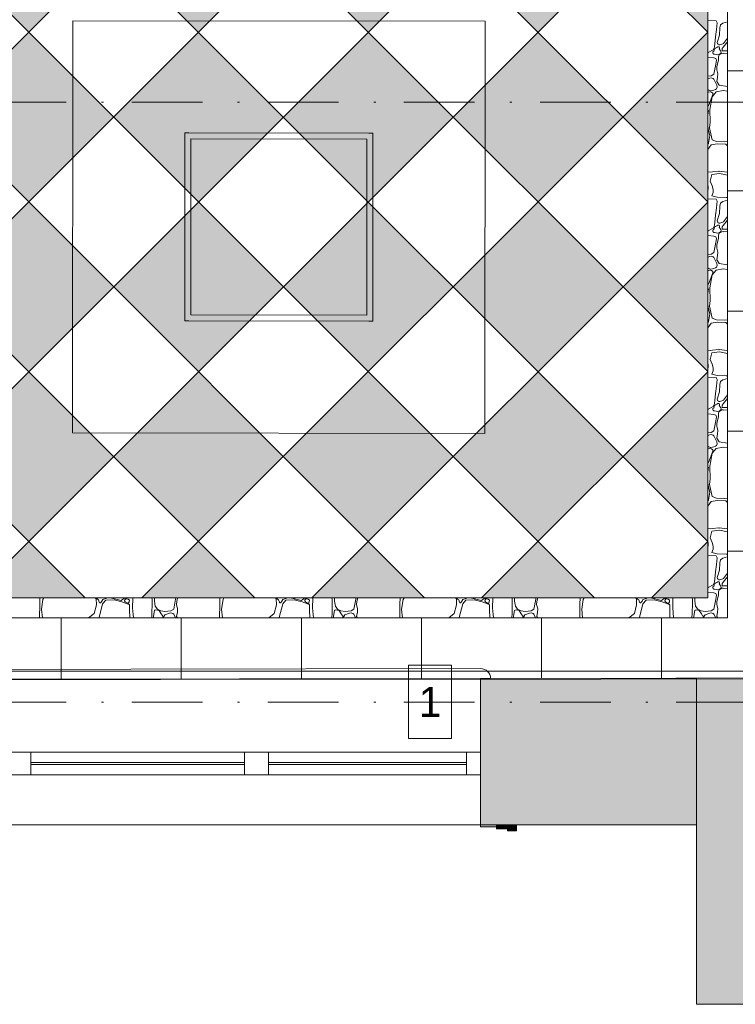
# Paper-space layout 'SA-902 Ruumi 103 siseviimistlused' of a CAD drawing. Header units: millimetres. Extents: x 15 to 415, y 5 to 292.
# Tile 45 of 71: x 155 to 191, y 49 to 98. Entities that reach past the tile are written whole.
import ezdxf
from ezdxf.xclip import XClip

# ---------------------------------------------------------------- set-up
doc = ezdxf.new("R2010")
doc.units = ezdxf.units.MM
doc.header["$MEASUREMENT"] = 0
doc.header["$XCLIPFRAME"] = 2
doc.linetypes.add('Dot & Dashed', pattern=[6.702778, 3.527778, -1.763889, 0, -1.411111])
for name, color, linetype in [('AR - Mööbel', 7, 'Continuous'), ('AR - Seinad SS.ol', 7, 'Continuous'), ('AR - Seinad VS', 7, 'Continuous'), ('AR - Teljed', 7, 'Continuous'), ('AR - Vahelaed', 7, 'Continuous'), ('Märkused - Muinsuskaitselised väärtused', 7, 'Continuous'), ('SA - aknalaud', 7, 'Continuous'), ('SA - põrandaviimistlus', 7, 'Continuous')]:
    doc.layers.add(name, color=color, linetype=linetype)
doc.styles.add('GENERATED_STYLE_1', font='txt')
doc.styles.add('GENERATED_STYLE_4', font='txt')

# ---------------------------------------------------------------- blocks, each defined once
blk = doc.blocks.new('*X11')
at = {"layer": 'SA - põrandaviimistlus', "color": 254, "linetype": 'Continuous', "lineweight": 13}
for p, q in [((189.76, 97.804), (190.19, 97.791)), ((190.19, 97.791), (190.23, 97.692)), ((190.23, 97.692), (190.207, 97.357)), ((190.396, 97.585), (190.371, 97.434)), ((190.52, 97.669), (190.396, 97.585)), ((190.757, 97.733), (190.52, 97.669)), ((190.158, 96.991), (190.101, 96.461)), ((190.207, 97.357), (190.158, 96.991)), ((190.352, 97.075), (190.232, 96.701)), ((190.371, 97.434), (190.352, 97.075)), ((190.266, 96.479), (190.214, 96.457)), ((190.232, 96.701), (190.245, 96.648)), ((190.245, 96.648), (190.265, 96.627)), ((190.265, 96.627), (190.287, 96.597)), ((190.332, 96.478), (190.266, 96.479)), ((190.287, 96.597), (190.316, 96.591)), ((190.316, 96.591), (190.371, 96.581)), ((190.353, 96.429), (190.332, 96.478)), ((190.371, 96.581), (190.416, 96.595)), ((190.416, 96.595), (190.514, 96.628)), ((190.532, 96.473), (190.488, 96.398)), ((190.514, 96.628), (190.552, 96.656)), ((190.757, 96.734), (190.532, 96.473)), ((190.552, 96.656), (190.757, 96.919)), ((189.779, 96.196), (189.76, 96.191)), ((190.034, 96.337), (189.779, 96.196)), ((190.024, 96.235), (190.01, 96.169)), ((190.01, 96.169), (190.029, 96.137)), ((190.071, 96.273), (190.024, 96.235)), ((190.029, 96.137), (190.043, 96.133)), ((190.101, 96.461), (190.034, 96.337)), ((190.043, 96.133), (190.069, 96.119)), ((190.069, 96.119), (190.096, 96.116)), ((190.096, 96.382), (190.071, 96.273)), ((190.143, 96.425), (190.096, 96.382)), ((190.096, 96.116), (190.274, 96.077)), ((190.214, 96.457), (190.143, 96.425)), ((190.274, 96.077), (190.314, 96.106)), ((190.306, 95.992), (190.303, 95.821)), ((190.334, 96.092), (190.306, 95.992)), ((190.314, 96.106), (190.349, 96.116)), ((190.47, 96.16), (190.334, 96.092)), ((190.349, 96.382), (190.353, 96.429)), ((190.366, 96.332), (190.349, 96.382)), ((190.349, 96.116), (190.404, 96.146)), ((190.418, 96.263), (190.366, 96.332)), ((190.404, 96.146), (190.422, 96.172)), ((190.434, 96.201), (190.418, 96.263)), ((190.422, 96.172), (190.434, 96.201)), ((190.539, 96.164), (190.47, 96.16)), ((190.488, 96.398), (190.482, 96.335)), ((190.482, 96.335), (190.482, 96.286)), ((190.482, 96.286), (190.508, 96.282)), ((190.508, 96.282), (190.757, 96.283)), ((190.572, 96.159), (190.539, 96.164)), ((190.757, 96.163), (190.572, 96.159)), ((189.783, 95.969), (189.76, 95.968)), ((190.075, 95.943), (189.783, 95.969)), ((190.162, 95.91), (190.075, 95.943)), ((190.075, 95.123), (190.17, 95.612)), ((190.194, 95.818), (190.162, 95.91)), ((190.17, 95.612), (190.194, 95.818)), ((190.221, 95.5), (190.21, 95.343)), ((190.303, 95.821), (190.221, 95.5)), ((189.76, 95.019), (189.935, 95.04)), ((189.935, 95.04), (190.075, 95.123)), ((190.21, 95.343), (190.265, 95.133)), ((190.265, 95.133), (190.257, 94.97)), ((189.859, 94.925), (189.76, 94.889)), ((189.934, 94.928), (189.859, 94.925)), ((189.982, 94.917), (189.934, 94.928)), ((190.033, 94.895), (189.982, 94.917)), ((190.074, 94.861), (190.033, 94.895)), ((190.209, 94.575), (190.074, 94.861)), ((190.227, 94.466), (190.209, 94.575)), ((190.257, 94.97), (190.213, 94.754)), ((190.213, 94.754), (190.334, 94.576)), ((190.334, 94.576), (190.757, 94.504)), ((189.76, 94.358), (189.813, 94.317)), ((189.792, 94.227), (189.76, 94.214)), ((189.84, 94.233), (189.792, 94.227)), ((189.804, 93.536), (190.012, 94.106)), ((189.813, 94.317), (189.881, 94.292)), ((189.946, 94.222), (189.84, 94.233)), ((189.881, 94.292), (189.923, 94.289)), ((189.923, 94.289), (189.996, 94.294)), ((190.013, 94.177), (189.946, 94.222)), ((190.188, 94.237), (189.982, 93.994)), ((189.996, 94.294), (190.072, 94.312)), ((190.012, 94.106), (190.016, 94.149)), ((190.016, 94.149), (190.013, 94.177)), ((190.072, 94.312), (190.143, 94.344)), ((190.143, 94.344), (190.203, 94.393)), ((190.535, 94.301), (190.188, 94.237)), ((190.203, 94.393), (190.22, 94.419)), ((190.22, 94.419), (190.227, 94.466)), ((190.757, 94.266), (190.535, 94.301)), ((189.76, 93.516), (189.804, 93.536)), ((189.982, 93.994), (189.866, 93.35)), ((189.798, 93.304), (189.76, 93.318)), ((189.76, 93.066), (189.798, 93.304)), ((189.866, 93.35), (189.891, 92.718)), ((189.78, 92.386), (189.76, 92.529)), ((189.891, 92.718), (189.856, 92.434)), ((189.822, 92.234), (189.78, 92.386)), ((189.798, 91.651), (189.875, 92.054)), ((189.875, 92.054), (189.822, 92.234)), ((189.856, 92.434), (189.982, 91.834)), ((189.76, 91.621), (189.798, 91.651)), ((189.76, 91.354), (189.94, 91.589)), ((189.94, 91.589), (190.24, 91.636)), ((189.982, 91.834), (190.205, 91.757)), ((190.205, 91.757), (190.582, 91.735)), ((190.24, 91.636), (190.671, 91.616)), ((190.582, 91.735), (190.757, 91.749)), ((190.671, 91.616), (190.757, 91.53)), ((189.918, 90.228), (189.76, 90.229)), ((189.883, 89.771), (189.975, 90.098)), ((189.998, 90.24), (189.918, 90.228)), ((189.975, 90.098), (190.349, 90.157)), ((190.318, 90.267), (189.998, 90.24)), ((190.757, 90.217), (190.318, 90.267)), ((190.349, 90.157), (190.757, 90.078)), ((189.782, 89.372), (189.76, 89.729)), ((189.982, 89.531), (189.883, 89.771)), ((189.76, 89.318), (189.782, 89.372)), ((189.975, 89.03), (190.037, 89.201)), ((190.035, 89.355), (189.982, 89.531)), ((190.037, 89.201), (190.035, 89.355)), ((189.76, 88.89), (190.19, 88.877)), ((190.24, 88.973), (189.975, 89.03)), ((190.19, 88.877), (190.23, 88.778)), ((190.23, 88.778), (190.207, 88.443)), ((190.683, 88.956), (190.24, 88.973)), ((190.396, 88.671), (190.371, 88.52)), ((190.52, 88.755), (190.396, 88.671)), ((190.757, 88.819), (190.52, 88.755)), ((190.757, 88.953), (190.683, 88.956)), ((190.207, 88.443), (190.158, 88.077)), ((190.352, 88.161), (190.232, 87.787)), ((190.371, 88.52), (190.352, 88.161)), ((190.158, 88.077), (190.101, 87.547)), ((190.232, 87.787), (190.245, 87.734)), ((190.245, 87.734), (190.265, 87.713)), ((190.265, 87.713), (190.287, 87.683)), ((190.287, 87.683), (190.316, 87.677)), ((190.316, 87.677), (190.371, 87.667)), ((190.371, 87.667), (190.416, 87.681)), ((190.416, 87.681), (190.514, 87.714)), ((190.514, 87.714), (190.552, 87.742)), ((190.757, 87.82), (190.532, 87.559)), ((190.552, 87.742), (190.757, 88.005)), ((189.779, 87.282), (189.76, 87.277)), ((190.034, 87.423), (189.779, 87.282)), ((190.024, 87.321), (190.01, 87.255)), ((190.01, 87.255), (190.029, 87.223)), ((190.071, 87.359), (190.024, 87.321)), ((190.029, 87.223), (190.043, 87.219)), ((190.101, 87.547), (190.034, 87.423)), ((190.043, 87.219), (190.069, 87.205)), ((190.069, 87.205), (190.096, 87.203)), ((190.096, 87.468), (190.071, 87.359)), ((190.143, 87.511), (190.096, 87.468)), ((190.096, 87.203), (190.274, 87.163)), ((190.214, 87.543), (190.143, 87.511)), ((190.266, 87.565), (190.214, 87.543)), ((190.332, 87.564), (190.266, 87.565)), ((190.274, 87.163), (190.314, 87.192)), ((190.334, 87.178), (190.306, 87.078)), ((190.314, 87.192), (190.349, 87.203)), ((190.353, 87.515), (190.332, 87.564)), ((190.47, 87.246), (190.334, 87.178)), ((190.349, 87.468), (190.353, 87.515)), ((190.366, 87.418), (190.349, 87.468)), ((190.349, 87.203), (190.404, 87.232)), ((190.418, 87.349), (190.366, 87.418)), ((190.404, 87.232), (190.422, 87.258)), ((190.434, 87.287), (190.418, 87.349)), ((190.422, 87.258), (190.434, 87.287)), ((190.539, 87.25), (190.47, 87.246)), ((190.488, 87.484), (190.482, 87.421)), ((190.482, 87.421), (190.482, 87.372)), ((190.482, 87.372), (190.508, 87.368)), ((190.532, 87.559), (190.488, 87.484)), ((190.508, 87.368), (190.757, 87.369)), ((190.572, 87.245), (190.539, 87.25)), ((190.757, 87.249), (190.572, 87.245)), ((189.783, 87.055), (189.76, 87.054)), ((190.075, 87.029), (189.783, 87.055)), ((190.162, 86.996), (190.075, 87.029)), ((190.075, 86.209), (190.17, 86.698)), ((190.194, 86.904), (190.162, 86.996)), ((190.17, 86.698), (190.194, 86.904)), ((190.303, 86.907), (190.221, 86.586)), ((190.306, 87.078), (190.303, 86.907)), ((189.935, 86.126), (190.075, 86.209)), ((190.221, 86.586), (190.21, 86.429)), ((190.21, 86.429), (190.265, 86.219)), ((190.265, 86.219), (190.257, 86.056)), ((189.76, 86.105), (189.935, 86.126)), ((189.859, 86.011), (189.76, 85.975)), ((189.934, 86.014), (189.859, 86.011)), ((189.982, 86.003), (189.934, 86.014)), ((190.033, 85.981), (189.982, 86.003)), ((190.074, 85.947), (190.033, 85.981)), ((190.209, 85.661), (190.074, 85.947)), ((190.227, 85.552), (190.209, 85.661)), ((190.257, 86.056), (190.213, 85.84)), ((190.213, 85.84), (190.334, 85.662)), ((190.334, 85.662), (190.757, 85.59)), ((189.76, 85.444), (189.813, 85.403)), ((189.792, 85.313), (189.76, 85.3)), ((189.84, 85.319), (189.792, 85.313)), ((189.804, 84.622), (190.012, 85.192)), ((189.813, 85.403), (189.881, 85.378)), ((189.946, 85.308), (189.84, 85.319)), ((189.881, 85.378), (189.923, 85.375)), ((189.923, 85.375), (189.996, 85.38)), ((190.013, 85.263), (189.946, 85.308)), ((190.188, 85.323), (189.982, 85.08)), ((189.996, 85.38), (190.072, 85.398)), ((190.012, 85.192), (190.016, 85.235)), ((190.016, 85.235), (190.013, 85.263)), ((190.072, 85.398), (190.143, 85.43)), ((190.143, 85.43), (190.203, 85.479)), ((190.535, 85.387), (190.188, 85.323)), ((190.203, 85.479), (190.22, 85.505)), ((190.22, 85.505), (190.227, 85.552)), ((190.757, 85.352), (190.535, 85.387)), ((189.982, 85.08), (189.866, 84.436)), ((189.76, 84.602), (189.804, 84.622)), ((189.798, 84.39), (189.76, 84.404)), ((189.76, 84.152), (189.798, 84.39)), ((189.866, 84.436), (189.891, 83.804)), ((189.891, 83.804), (189.856, 83.52)), ((189.78, 83.472), (189.76, 83.615)), ((189.822, 83.32), (189.78, 83.472)), ((189.875, 83.14), (189.822, 83.32)), ((189.856, 83.52), (189.982, 82.92)), ((189.76, 82.707), (189.798, 82.737)), ((189.798, 82.737), (189.875, 83.14)), ((189.94, 82.675), (190.24, 82.722)), ((189.982, 82.92), (190.205, 82.843)), ((190.205, 82.843), (190.582, 82.821)), ((190.24, 82.722), (190.671, 82.702)), ((190.582, 82.821), (190.757, 82.835)), ((190.671, 82.702), (190.757, 82.616)), ((189.76, 82.44), (189.94, 82.675)), ((189.918, 81.314), (189.76, 81.315)), ((189.998, 81.326), (189.918, 81.314)), ((189.975, 81.184), (190.349, 81.243)), ((190.318, 81.353), (189.998, 81.326)), ((190.757, 81.303), (190.318, 81.353)), ((190.349, 81.243), (190.757, 81.164)), ((189.782, 80.458), (189.76, 80.815)), ((189.883, 80.857), (189.975, 81.184)), ((189.982, 80.617), (189.883, 80.857)), ((189.76, 80.404), (189.782, 80.458)), ((189.975, 80.116), (190.037, 80.287)), ((190.035, 80.441), (189.982, 80.617)), ((190.037, 80.287), (190.035, 80.441)), ((189.76, 79.976), (190.19, 79.963)), ((190.24, 80.059), (189.975, 80.116)), ((190.19, 79.963), (190.23, 79.864)), ((190.23, 79.864), (190.207, 79.529)), ((190.683, 80.042), (190.24, 80.059)), ((190.396, 79.757), (190.371, 79.606)), ((190.52, 79.841), (190.396, 79.757)), ((190.757, 79.905), (190.52, 79.841)), ((190.757, 80.039), (190.683, 80.042)), ((190.207, 79.529), (190.158, 79.163)), ((190.352, 79.247), (190.232, 78.873)), ((190.371, 79.606), (190.352, 79.247)), ((190.158, 79.163), (190.101, 78.633)), ((190.232, 78.873), (190.245, 78.82)), ((190.245, 78.82), (190.265, 78.799)), ((190.265, 78.799), (190.287, 78.769)), ((190.287, 78.769), (190.316, 78.763)), ((190.316, 78.763), (190.371, 78.753)), ((190.371, 78.753), (190.416, 78.767)), ((190.416, 78.767), (190.514, 78.8)), ((190.514, 78.8), (190.552, 78.829)), ((190.757, 78.906), (190.532, 78.645)), ((190.552, 78.829), (190.757, 79.091)), ((189.779, 78.368), (189.76, 78.363)), ((190.034, 78.509), (189.779, 78.368)), ((190.024, 78.407), (190.01, 78.341)), ((190.01, 78.341), (190.029, 78.309)), ((190.071, 78.445), (190.024, 78.407)), ((190.029, 78.309), (190.043, 78.305)), ((190.101, 78.633), (190.034, 78.509)), ((190.043, 78.305), (190.069, 78.291)), ((190.069, 78.291), (190.096, 78.289)), ((190.096, 78.554), (190.071, 78.445)), ((190.143, 78.597), (190.096, 78.554)), ((190.096, 78.289), (190.274, 78.249)), ((190.214, 78.629), (190.143, 78.597)), ((190.266, 78.651), (190.214, 78.629)), ((190.332, 78.65), (190.266, 78.651)), ((190.274, 78.249), (190.314, 78.278)), ((190.334, 78.264), (190.306, 78.164)), ((190.314, 78.278), (190.349, 78.289)), ((190.353, 78.601), (190.332, 78.65)), ((190.47, 78.333), (190.334, 78.264)), ((190.349, 78.554), (190.353, 78.601)), ((190.366, 78.504), (190.349, 78.554)), ((190.349, 78.289), (190.404, 78.318)), ((190.418, 78.435), (190.366, 78.504)), ((190.404, 78.318), (190.422, 78.344)), ((190.434, 78.373), (190.418, 78.435)), ((190.422, 78.344), (190.434, 78.373)), ((190.539, 78.336), (190.47, 78.333)), ((190.488, 78.57), (190.482, 78.507)), ((190.482, 78.507), (190.482, 78.458)), ((190.482, 78.458), (190.508, 78.455)), ((190.532, 78.645), (190.488, 78.57)), ((190.508, 78.455), (190.757, 78.455)), ((190.572, 78.331), (190.539, 78.336)), ((190.757, 78.335), (190.572, 78.331)), ((189.783, 78.141), (189.76, 78.14)), ((190.075, 78.115), (189.783, 78.141)), ((190.162, 78.082), (190.075, 78.115)), ((190.075, 77.295), (190.17, 77.785)), ((190.194, 77.99), (190.162, 78.082)), ((190.17, 77.785), (190.194, 77.99)), ((190.303, 77.993), (190.221, 77.672)), ((190.306, 78.164), (190.303, 77.993)), ((189.935, 77.212), (190.075, 77.295)), ((190.221, 77.672), (190.21, 77.516)), ((190.21, 77.516), (190.265, 77.305)), ((190.265, 77.305), (190.257, 77.142)), ((189.76, 77.191), (189.935, 77.212)), ((189.859, 77.097), (189.76, 77.061)), ((189.934, 77.1), (189.859, 77.097)), ((189.982, 77.089), (189.934, 77.1)), ((190.033, 77.067), (189.982, 77.089)), ((190.074, 77.033), (190.033, 77.067)), ((190.209, 76.747), (190.074, 77.033)), ((190.257, 77.142), (190.213, 76.926)), ((190.213, 76.926), (190.334, 76.748)), ((189.76, 76.53), (189.813, 76.489)), ((189.792, 76.399), (189.76, 76.386)), ((189.84, 76.405), (189.792, 76.399)), ((189.813, 76.489), (189.881, 76.464)), ((189.946, 76.394), (189.84, 76.405)), ((189.881, 76.464), (189.923, 76.461)), ((189.923, 76.461), (189.996, 76.466)), ((190.013, 76.349), (189.946, 76.394)), ((190.188, 76.409), (189.982, 76.166)), ((189.996, 76.466), (190.072, 76.484)), ((190.012, 76.278), (190.016, 76.321)), ((190.016, 76.321), (190.013, 76.349)), ((190.072, 76.484), (190.143, 76.516)), ((190.143, 76.516), (190.203, 76.565)), ((190.535, 76.473), (190.188, 76.409)), ((190.203, 76.565), (190.22, 76.591)), ((190.227, 76.638), (190.209, 76.747)), ((190.22, 76.591), (190.227, 76.638)), ((190.334, 76.748), (190.757, 76.676)), ((190.757, 76.438), (190.535, 76.473)), ((189.804, 75.708), (190.012, 76.278)), ((189.982, 76.166), (189.866, 75.522)), ((189.76, 75.688), (189.804, 75.708)), ((189.798, 75.476), (189.76, 75.49)), ((189.76, 75.238), (189.798, 75.476)), ((189.866, 75.522), (189.891, 74.89)), ((189.891, 74.89), (189.856, 74.606)), ((189.78, 74.558), (189.76, 74.701)), ((189.822, 74.406), (189.78, 74.558)), ((189.875, 74.226), (189.822, 74.406)), ((189.856, 74.606), (189.982, 74.006)), ((189.798, 73.823), (189.875, 74.226)), ((189.982, 74.006), (190.205, 73.929)), ((190.205, 73.929), (190.582, 73.907)), ((190.582, 73.907), (190.757, 73.921)), ((189.76, 73.793), (189.798, 73.823)), ((189.76, 73.526), (189.94, 73.761)), ((189.94, 73.761), (190.24, 73.808)), ((190.24, 73.808), (190.671, 73.788)), ((190.671, 73.788), (190.757, 73.702)), ((189.918, 72.4), (189.76, 72.401)), ((189.998, 72.412), (189.918, 72.4)), ((190.318, 72.439), (189.998, 72.412)), ((190.757, 72.389), (190.318, 72.439)), ((189.782, 71.544), (189.76, 71.901)), ((189.883, 71.943), (189.975, 72.27)), ((189.982, 71.703), (189.883, 71.943)), ((189.975, 72.27), (190.349, 72.329)), ((190.349, 72.329), (190.757, 72.25)), ((189.76, 71.49), (189.782, 71.544)), ((189.975, 71.202), (190.037, 71.373)), ((190.035, 71.527), (189.982, 71.703)), ((190.037, 71.373), (190.035, 71.527)), ((189.76, 71.062), (190.19, 71.049)), ((190.24, 71.146), (189.975, 71.202)), ((190.19, 71.049), (190.23, 70.95)), ((190.23, 70.95), (190.207, 70.615)), ((190.683, 71.128), (190.24, 71.146)), ((190.52, 70.927), (190.396, 70.843)), ((190.757, 70.991), (190.52, 70.927)), ((190.757, 71.125), (190.683, 71.128)), ((190.207, 70.615), (190.158, 70.249)), ((190.371, 70.692), (190.352, 70.333)), ((190.396, 70.843), (190.371, 70.692)), ((190.158, 70.249), (190.101, 69.719)), ((190.352, 70.333), (190.232, 69.959)), ((190.232, 69.959), (190.245, 69.906)), ((190.245, 69.906), (190.265, 69.885)), ((190.514, 69.887), (190.552, 69.915)), ((190.757, 69.992), (190.532, 69.731)), ((190.552, 69.915), (190.757, 70.177)), ((189.779, 69.454), (189.76, 69.45)), ((190.034, 69.595), (189.779, 69.454)), ((190.024, 69.493), (190.01, 69.427)), ((190.01, 69.427), (190.029, 69.395)), ((190.071, 69.531), (190.024, 69.493)), ((190.029, 69.395), (190.043, 69.391)), ((190.101, 69.719), (190.034, 69.595)), ((190.096, 69.64), (190.071, 69.531)), ((190.143, 69.683), (190.096, 69.64)), ((190.214, 69.715), (190.143, 69.683)), ((190.266, 69.737), (190.214, 69.715)), ((190.265, 69.885), (190.287, 69.855)), ((190.332, 69.736), (190.266, 69.737)), ((190.287, 69.855), (190.316, 69.849)), ((190.316, 69.849), (190.371, 69.839)), ((190.353, 69.687), (190.332, 69.736)), ((190.47, 69.419), (190.334, 69.35)), ((190.349, 69.64), (190.353, 69.687)), ((190.366, 69.59), (190.349, 69.64)), ((190.349, 69.375), (190.404, 69.404)), ((190.418, 69.521), (190.366, 69.59)), ((190.371, 69.839), (190.416, 69.853)), ((190.404, 69.404), (190.422, 69.43)), ((190.416, 69.853), (190.514, 69.887)), ((190.434, 69.459), (190.418, 69.521)), ((190.422, 69.43), (190.434, 69.459)), ((190.539, 69.422), (190.47, 69.419)), ((190.488, 69.656), (190.482, 69.593)), ((190.482, 69.593), (190.482, 69.544)), ((190.482, 69.544), (190.508, 69.541)), ((190.532, 69.731), (190.488, 69.656)), ((190.508, 69.541), (190.757, 69.541)), ((190.572, 69.417), (190.539, 69.422)), ((190.757, 69.421), (190.572, 69.417)), ((156.374, 68.631), (156.383, 68.94)), ((156.585, 68.94), (156.536, 68.857)), ((159.199, 68.887), (159.155, 68.94)), ((159.21, 68.94), (159.258, 68.879)), ((159.632, 68.886), (159.695, 68.912)), ((159.695, 68.912), (159.696, 68.94)), ((159.895, 68.94), (160.454, 68.808)), ((160.454, 68.808), (160.633, 68.94)), ((161.023, 68.928), (161.013, 68.443)), ((161.025, 68.94), (161.023, 68.928)), ((161.996, 68.862), (161.98, 68.94)), ((162.12, 68.94), (162.11, 68.885)), ((163.17, 68.871), (163.178, 68.94)), ((163.267, 68.94), (163.221, 68.758)), ((165.374, 68.631), (165.383, 68.94)), ((165.585, 68.94), (165.536, 68.857)), ((168.199, 68.887), (168.155, 68.94)), ((168.21, 68.94), (168.258, 68.879)), ((168.632, 68.886), (168.695, 68.912)), ((168.695, 68.912), (168.696, 68.94)), ((168.895, 68.94), (169.454, 68.808)), ((169.454, 68.808), (169.633, 68.94)), ((170.023, 68.928), (170.013, 68.443)), ((170.025, 68.94), (170.023, 68.928)), ((170.996, 68.862), (170.98, 68.94)), ((171.12, 68.94), (171.11, 68.885)), ((172.17, 68.871), (172.178, 68.94)), ((172.267, 68.94), (172.221, 68.758)), ((174.374, 68.631), (174.383, 68.94)), ((174.585, 68.94), (174.536, 68.857)), ((177.199, 68.887), (177.155, 68.94)), ((177.21, 68.94), (177.258, 68.879)), ((177.632, 68.886), (177.695, 68.912)), ((177.695, 68.912), (177.696, 68.94)), ((177.895, 68.94), (178.454, 68.808)), ((178.454, 68.808), (178.633, 68.94)), ((179.023, 68.928), (179.013, 68.443)), ((179.025, 68.94), (179.023, 68.928)), ((179.996, 68.862), (179.98, 68.94)), ((180.12, 68.94), (180.11, 68.885)), ((181.17, 68.871), (181.178, 68.94)), ((181.267, 68.94), (181.221, 68.758)), ((183.374, 68.631), (183.383, 68.94)), ((183.585, 68.94), (183.536, 68.857)), ((186.199, 68.887), (186.155, 68.94)), ((186.21, 68.94), (186.258, 68.879)), ((186.632, 68.886), (186.695, 68.912)), ((186.695, 68.912), (186.696, 68.94)), ((186.895, 68.94), (187.454, 68.808)), ((187.454, 68.808), (187.633, 68.94)), ((188.023, 68.928), (188.013, 68.443)), ((188.025, 68.94), (188.023, 68.928)), ((188.996, 68.862), (188.98, 68.94)), ((189.12, 68.94), (189.11, 68.885)), ((189.783, 69.227), (189.76, 69.226)), ((190.075, 69.201), (189.783, 69.227)), ((190.043, 69.391), (190.069, 69.377)), ((190.069, 69.377), (190.096, 69.375)), ((190.162, 69.168), (190.075, 69.201)), ((190.096, 69.375), (190.274, 69.335)), ((190.194, 69.076), (190.162, 69.168)), ((190.17, 68.871), (190.194, 69.076)), ((190.303, 69.079), (190.221, 68.758)), ((190.274, 69.335), (190.314, 69.364)), ((190.306, 69.25), (190.303, 69.079)), ((190.334, 69.35), (190.306, 69.25)), ((190.314, 69.364), (190.349, 69.375)), ((156.368, 67.938), (156.374, 68.631)), ((156.536, 68.857), (156.464, 68.369)), ((159.097, 68.154), (159.209, 68.597)), ((159.209, 68.597), (159.199, 68.887)), ((159.258, 68.879), (159.317, 68.848)), ((159.317, 68.848), (159.355, 68.726)), ((159.521, 68.644), (159.347, 67.955)), ((159.355, 68.726), (159.368, 68.693)), ((159.368, 68.693), (159.407, 68.698)), ((159.407, 68.698), (159.442, 68.725)), ((159.442, 68.725), (159.477, 68.775)), ((159.477, 68.775), (159.526, 68.868)), ((159.679, 68.822), (159.521, 68.644)), ((159.526, 68.868), (159.632, 68.886)), ((160.09, 68.837), (159.679, 68.822)), ((160.487, 68.736), (160.09, 68.837)), ((160.754, 68.644), (160.487, 68.736)), ((160.621, 68.787), (160.631, 68.846)), ((160.653, 68.749), (160.621, 68.787)), ((160.631, 68.846), (160.676, 68.886)), ((160.708, 68.703), (160.653, 68.749)), ((160.676, 68.886), (160.735, 68.893)), ((160.774, 68.679), (160.708, 68.703)), ((160.735, 68.893), (160.791, 68.874)), ((160.834, 68.622), (160.754, 68.644)), ((160.804, 68.683), (160.774, 68.679)), ((160.791, 68.874), (160.857, 68.823)), ((160.82, 68.7), (160.804, 68.683)), ((160.846, 68.737), (160.82, 68.7)), ((160.86, 68.591), (160.834, 68.622)), ((160.857, 68.823), (160.846, 68.737)), ((160.861, 68.567), (160.86, 68.591)), ((160.863, 68.364), (160.861, 68.567)), ((161.013, 68.443), (161.057, 67.938)), ((161.986, 68.162), (161.994, 68.664)), ((161.994, 68.664), (161.996, 68.862)), ((162.11, 68.885), (162.112, 68.784)), ((162.112, 68.784), (162.153, 68.532)), ((162.153, 68.532), (162.261, 68.381)), ((163.075, 68.381), (163.17, 68.871)), ((163.221, 68.758), (163.21, 68.602)), ((163.21, 68.602), (163.265, 68.391)), ((165.368, 67.938), (165.374, 68.631)), ((165.536, 68.857), (165.464, 68.369)), ((168.097, 68.154), (168.209, 68.597)), ((168.209, 68.597), (168.199, 68.887)), ((168.258, 68.879), (168.317, 68.848)), ((168.317, 68.848), (168.355, 68.726)), ((168.521, 68.644), (168.347, 67.955)), ((168.355, 68.726), (168.368, 68.693)), ((168.368, 68.693), (168.407, 68.698)), ((168.407, 68.698), (168.442, 68.725)), ((168.442, 68.725), (168.477, 68.775)), ((168.477, 68.775), (168.526, 68.868)), ((168.679, 68.822), (168.521, 68.644)), ((168.526, 68.868), (168.632, 68.886)), ((169.09, 68.837), (168.679, 68.822)), ((169.487, 68.736), (169.09, 68.837)), ((169.754, 68.644), (169.487, 68.736)), ((169.621, 68.787), (169.631, 68.846)), ((169.653, 68.749), (169.621, 68.787)), ((169.631, 68.846), (169.676, 68.886)), ((169.708, 68.703), (169.653, 68.749)), ((169.676, 68.886), (169.735, 68.893)), ((169.774, 68.679), (169.708, 68.703)), ((169.735, 68.893), (169.791, 68.874)), ((169.834, 68.622), (169.754, 68.644)), ((169.804, 68.683), (169.774, 68.679)), ((169.791, 68.874), (169.857, 68.823)), ((169.82, 68.7), (169.804, 68.683)), ((169.846, 68.737), (169.82, 68.7)), ((169.86, 68.591), (169.834, 68.622)), ((169.857, 68.823), (169.846, 68.737)), ((169.861, 68.567), (169.86, 68.591)), ((169.863, 68.364), (169.861, 68.567)), ((170.013, 68.443), (170.057, 67.938)), ((170.986, 68.162), (170.994, 68.664)), ((170.994, 68.664), (170.996, 68.862)), ((171.11, 68.885), (171.112, 68.784)), ((171.112, 68.784), (171.153, 68.532)), ((171.153, 68.532), (171.261, 68.381)), ((172.075, 68.381), (172.17, 68.871)), ((172.221, 68.758), (172.21, 68.602)), ((172.21, 68.602), (172.265, 68.391)), ((174.368, 67.938), (174.374, 68.631)), ((174.536, 68.857), (174.464, 68.369)), ((177.097, 68.154), (177.209, 68.597)), ((177.209, 68.597), (177.199, 68.887)), ((177.258, 68.879), (177.317, 68.848)), ((177.317, 68.848), (177.355, 68.726)), ((177.521, 68.644), (177.347, 67.955)), ((177.355, 68.726), (177.368, 68.693)), ((177.368, 68.693), (177.407, 68.698)), ((177.407, 68.698), (177.442, 68.725)), ((177.442, 68.725), (177.477, 68.775)), ((177.477, 68.775), (177.526, 68.868)), ((177.679, 68.822), (177.521, 68.644)), ((177.526, 68.868), (177.632, 68.886)), ((178.09, 68.837), (177.679, 68.822)), ((178.487, 68.736), (178.09, 68.837)), ((178.754, 68.644), (178.487, 68.736)), ((178.621, 68.787), (178.631, 68.846)), ((178.653, 68.749), (178.621, 68.787)), ((178.631, 68.846), (178.676, 68.886)), ((178.708, 68.703), (178.653, 68.749)), ((178.676, 68.886), (178.735, 68.893)), ((178.774, 68.679), (178.708, 68.703)), ((178.735, 68.893), (178.791, 68.874)), ((178.834, 68.622), (178.754, 68.644)), ((178.804, 68.683), (178.774, 68.679)), ((178.791, 68.874), (178.857, 68.823)), ((178.82, 68.7), (178.804, 68.683)), ((178.846, 68.737), (178.82, 68.7)), ((178.86, 68.591), (178.834, 68.622)), ((178.857, 68.823), (178.846, 68.737)), ((178.861, 68.567), (178.86, 68.591)), ((178.863, 68.364), (178.861, 68.567)), ((179.013, 68.443), (179.057, 67.938)), ((179.986, 68.162), (179.994, 68.664)), ((179.994, 68.664), (179.996, 68.862)), ((180.11, 68.885), (180.112, 68.784)), ((180.112, 68.784), (180.153, 68.532)), ((180.153, 68.532), (180.261, 68.381)), ((181.075, 68.381), (181.17, 68.871)), ((181.221, 68.758), (181.21, 68.602)), ((181.21, 68.602), (181.265, 68.391)), ((183.368, 67.938), (183.374, 68.631)), ((183.536, 68.857), (183.464, 68.369)), ((186.097, 68.154), (186.209, 68.597)), ((186.209, 68.597), (186.199, 68.887)), ((186.258, 68.879), (186.317, 68.848)), ((186.317, 68.848), (186.355, 68.726)), ((186.521, 68.644), (186.347, 67.955)), ((186.355, 68.726), (186.368, 68.693)), ((186.368, 68.693), (186.407, 68.698)), ((186.407, 68.698), (186.442, 68.725)), ((186.442, 68.725), (186.477, 68.775)), ((186.477, 68.775), (186.526, 68.868)), ((186.679, 68.822), (186.521, 68.644)), ((186.526, 68.868), (186.632, 68.886)), ((187.09, 68.837), (186.679, 68.822)), ((187.487, 68.736), (187.09, 68.837)), ((187.754, 68.644), (187.487, 68.736)), ((187.621, 68.787), (187.631, 68.846)), ((187.653, 68.749), (187.621, 68.787)), ((187.631, 68.846), (187.676, 68.886)), ((187.708, 68.703), (187.653, 68.749)), ((187.676, 68.886), (187.735, 68.893)), ((187.774, 68.679), (187.708, 68.703)), ((187.735, 68.893), (187.791, 68.874)), ((187.834, 68.622), (187.754, 68.644)), ((187.804, 68.683), (187.774, 68.679)), ((187.791, 68.874), (187.857, 68.823)), ((187.82, 68.7), (187.804, 68.683)), ((187.846, 68.737), (187.82, 68.7)), ((187.86, 68.591), (187.834, 68.622)), ((187.857, 68.823), (187.846, 68.737)), ((187.861, 68.567), (187.86, 68.591)), ((187.863, 68.364), (187.861, 68.567)), ((188.013, 68.443), (188.057, 67.938)), ((188.986, 68.162), (188.994, 68.664)), ((188.994, 68.664), (188.996, 68.862)), ((189.11, 68.885), (189.112, 68.784)), ((189.112, 68.784), (189.153, 68.532)), ((189.153, 68.532), (189.261, 68.381)), ((190.075, 68.381), (190.17, 68.871)), ((190.221, 68.758), (190.21, 68.602)), ((190.21, 68.602), (190.265, 68.391)), ((156.464, 68.369), (156.508, 67.938)), ((158.822, 67.95), (159.097, 68.154)), ((158.822, 67.938), (158.822, 67.95)), ((159.347, 67.955), (159.322, 67.938)), ((160.872, 67.938), (160.863, 68.364)), ((161.966, 67.938), (161.972, 67.962)), ((161.972, 67.962), (161.986, 68.162)), ((162.059, 68.026), (162.058, 67.938)), ((162.112, 68.31), (162.059, 68.026)), ((162.131, 68.322), (162.112, 68.31)), ((162.182, 68.336), (162.131, 68.322)), ((162.338, 68.31), (162.182, 68.336)), ((162.261, 68.381), (162.43, 68.295)), ((162.445, 68.149), (162.338, 68.31)), ((162.43, 68.295), (162.634, 68.263)), ((162.491, 68.085), (162.445, 68.149)), ((162.518, 68.053), (162.491, 68.085)), ((162.527, 67.993), (162.518, 68.053)), ((162.523, 67.938), (162.527, 67.993)), ((162.575, 68.018), (162.563, 67.964)), ((162.563, 67.964), (162.567, 67.938)), ((162.628, 68.099), (162.575, 68.018)), ((162.859, 68.183), (162.628, 68.099)), ((162.634, 68.263), (162.935, 68.298)), ((162.934, 68.187), (162.859, 68.183)), ((162.982, 68.175), (162.934, 68.187)), ((162.935, 68.298), (163.075, 68.381)), ((163.033, 68.153), (162.982, 68.175)), ((163.074, 68.119), (163.033, 68.153)), ((163.159, 67.938), (163.074, 68.119)), ((163.257, 68.228), (163.213, 68.012)), ((163.213, 68.012), (163.263, 67.938)), ((163.265, 68.391), (163.257, 68.228)), ((165.464, 68.369), (165.508, 67.938)), ((167.822, 67.95), (168.097, 68.154)), ((167.822, 67.938), (167.822, 67.95)), ((168.347, 67.955), (168.322, 67.938)), ((169.872, 67.938), (169.863, 68.364)), ((170.966, 67.938), (170.972, 67.962)), ((170.972, 67.962), (170.986, 68.162)), ((171.059, 68.026), (171.058, 67.938)), ((171.112, 68.31), (171.059, 68.026)), ((171.131, 68.322), (171.112, 68.31)), ((171.182, 68.336), (171.131, 68.322)), ((171.338, 68.31), (171.182, 68.336)), ((171.261, 68.381), (171.43, 68.295)), ((171.445, 68.149), (171.338, 68.31)), ((171.43, 68.295), (171.634, 68.263)), ((171.491, 68.085), (171.445, 68.149)), ((171.518, 68.053), (171.491, 68.085)), ((171.527, 67.993), (171.518, 68.053)), ((171.523, 67.938), (171.527, 67.993)), ((171.575, 68.018), (171.563, 67.964)), ((171.563, 67.964), (171.567, 67.938)), ((171.628, 68.099), (171.575, 68.018)), ((171.859, 68.183), (171.628, 68.099)), ((171.634, 68.263), (171.935, 68.298)), ((171.934, 68.187), (171.859, 68.183)), ((171.982, 68.175), (171.934, 68.187)), ((171.935, 68.298), (172.075, 68.381)), ((172.033, 68.153), (171.982, 68.175)), ((172.074, 68.119), (172.033, 68.153)), ((172.159, 67.938), (172.074, 68.119)), ((172.257, 68.228), (172.213, 68.012)), ((172.213, 68.012), (172.263, 67.938)), ((172.265, 68.391), (172.257, 68.228)), ((174.464, 68.369), (174.508, 67.938)), ((176.822, 67.95), (177.097, 68.154)), ((176.822, 67.938), (176.822, 67.95)), ((177.347, 67.955), (177.322, 67.938)), ((178.872, 67.938), (178.863, 68.364)), ((179.966, 67.938), (179.972, 67.962)), ((179.972, 67.962), (179.986, 68.162)), ((180.059, 68.026), (180.058, 67.938)), ((180.112, 68.31), (180.059, 68.026)), ((180.131, 68.322), (180.112, 68.31)), ((180.182, 68.336), (180.131, 68.322)), ((180.338, 68.31), (180.182, 68.336)), ((180.261, 68.381), (180.43, 68.295)), ((180.445, 68.149), (180.338, 68.31)), ((180.43, 68.295), (180.634, 68.263)), ((180.491, 68.085), (180.445, 68.149)), ((180.518, 68.053), (180.491, 68.085)), ((180.527, 67.993), (180.518, 68.053)), ((180.523, 67.938), (180.527, 67.993)), ((180.575, 68.018), (180.563, 67.964)), ((180.563, 67.964), (180.567, 67.938)), ((180.628, 68.099), (180.575, 68.018)), ((180.859, 68.183), (180.628, 68.099)), ((180.634, 68.263), (180.935, 68.298)), ((180.934, 68.187), (180.859, 68.183)), ((180.982, 68.175), (180.934, 68.187)), ((180.935, 68.298), (181.075, 68.381)), ((181.033, 68.153), (180.982, 68.175)), ((181.074, 68.119), (181.033, 68.153)), ((181.159, 67.938), (181.074, 68.119)), ((181.257, 68.228), (181.213, 68.012)), ((181.213, 68.012), (181.263, 67.938)), ((181.265, 68.391), (181.257, 68.228)), ((183.464, 68.369), (183.508, 67.938)), ((185.822, 67.95), (186.097, 68.154)), ((185.822, 67.938), (185.822, 67.95)), ((186.347, 67.955), (186.322, 67.938)), ((187.872, 67.938), (187.863, 68.364)), ((188.966, 67.938), (188.972, 67.962)), ((188.972, 67.962), (188.986, 68.162)), ((189.059, 68.026), (189.058, 67.938)), ((189.112, 68.31), (189.059, 68.026)), ((189.131, 68.322), (189.112, 68.31)), ((189.182, 68.336), (189.131, 68.322)), ((189.338, 68.31), (189.182, 68.336)), ((189.261, 68.381), (189.43, 68.295)), ((189.445, 68.149), (189.338, 68.31)), ((189.43, 68.295), (189.634, 68.263)), ((189.491, 68.085), (189.445, 68.149)), ((189.518, 68.053), (189.491, 68.085)), ((189.527, 67.993), (189.518, 68.053)), ((189.523, 67.938), (189.527, 67.993)), ((189.575, 68.018), (189.563, 67.964)), ((189.563, 67.964), (189.567, 67.938)), ((189.628, 68.099), (189.575, 68.018)), ((189.859, 68.183), (189.628, 68.099)), ((189.634, 68.263), (189.935, 68.298)), ((189.934, 68.187), (189.859, 68.183)), ((189.982, 68.175), (189.934, 68.187)), ((189.935, 68.298), (190.075, 68.381)), ((190.033, 68.153), (189.982, 68.175)), ((190.074, 68.119), (190.033, 68.153)), ((190.159, 67.938), (190.074, 68.119)), ((190.257, 68.228), (190.213, 68.012)), ((190.213, 68.012), (190.263, 67.938)), ((190.265, 68.391), (190.257, 68.228))]:
    blk.add_line(p, q, dxfattribs=at)
for p in [(190.349, 96.382), (190.318, 90.267), (190.349, 87.468), (190.318, 81.353), (190.349, 78.554), (190.318, 72.439), (190.349, 69.64), (160.834, 68.622), (169.834, 68.622), (178.834, 68.622), (187.834, 68.622)]:
    blk.add_point(p, dxfattribs=at)
blk = doc.blocks.new('Drawing_1_1', base_point=(61.449, 53.275))
at = {"layer": 'AR - Seinad VS', "linetype": 'Continuous', "lineweight": 13}
for points in [[(189.202, 64.925), (178.409, 64.908), (178.409, 57.6), (189.202, 57.6)], [(189.202, 57.6), (189.202, 48.625), (208.653, 48.64), (208.665, 52.809), (208.649, 63.806), (206.443, 63.809), (206.415, 64.892), (197.664, 64.939), (189.202, 64.925)], [(178.41, 57.5), (179.21, 57.5), (179.21, 57.6), (178.41, 57.6)], [(179.21, 57.4), (179.76, 57.4), (179.76, 57.6), (179.21, 57.6)], [(179.76, 57.3), (180.21, 57.3), (180.21, 57.6), (179.76, 57.6)]]:
    blk.add_hatch(color=252, dxfattribs=at).paths.add_polyline_path(points)
at = {"layer": 'SA - põrandaviimistlus', "linetype": 'Continuous', "lineweight": 13}
h = blk.add_hatch(dxfattribs=at)
h.set_pattern_fill('Grid_600x600_0001', color=254, style=0, pattern_type=2)
h.set_pattern_definition([(0, (61.449, 53.2755), (0, 6), []), (90, (61.449, 53.2755), (-6, 0), [])])
h.paths.add_polyline_path([(105.721, 218.244), (105.386, 198.526), (106.736, 198.516), (106.695, 195.537), (108.166, 195.537), (108.166, 192.767), (134.015, 192.767), (134.015, 195.537), (134.304, 195.537), (134.3, 197.881), (142.202, 197.893), (142.23, 199.986), (149.429, 199.89), (149.404, 196.959), (152.262, 196.963), (152.267, 193.163), (188.583, 193.218), (188.577, 197.018), (193.466, 197.026), (193.466, 198.218), (199.166, 198.218), (199.166, 197.034), (214.276, 197.057), (214.287, 189.857), (213.642, 189.856), (213.261, 163.413), (213.958, 163.415), (213.978, 157.565), (211.724, 157.584), (211.333, 131.191), (212.783, 131.169), (212.78, 130.925), (213.902, 130.927), (213.914, 125.227), (190.819, 125.196), (190.815, 127.844), (145.517, 127.784), (145.519, 125.137), (140.626, 125.13), (140.59, 115.843), (138.333, 115.852), (138.179, 76.16), (140.436, 76.151), (140.419, 64.848), (197.715, 64.938), (197.754, 97.452), (212.734, 97.416), (212.689, 96.617), (213.675, 96.614), (213.665, 92.64), (238.665, 92.58), (238.675, 96.554), (243.295, 96.543), (244.201, 96.541), (244.201, 125.294), (238.914, 125.283), (238.901, 130.983), (240.061, 130.985), (240.061, 131.185), (242.964, 131.15), (242.962, 130.992), (244.201, 130.994), (244.201, 189.903), (243.683, 189.902), (243.288, 157.625), (239.687, 157.654), (239.666, 163.504), (240.46, 163.507), (240.783, 189.897), (240.067, 189.896), (240.056, 197.096), (244.201, 197.103), (244.201, 199.036), (201.166, 199.036), (201.166, 212.446), (209.761, 212.446, -0.068715), (209.037, 214.423), (199.166, 214.446), (199.166, 211.518), (193.466, 211.518), (193.425, 233.349), (149.874, 233.347), (149.792, 227.137), (142.592, 227.233), (142.704, 235.586), (114.929, 235.586), (114.929, 218.186), (107.051, 218.186)])
h.paths.add_polyline_path([(145.626, 67.938), (145.626, 122.227), (205.909, 122.227), (205.909, 100.452), (190.757, 100.452), (190.757, 67.938)], flags=0)
h.paths.add_polyline_path([(215.914, 134.278), (215.914, 189.096), (236.914, 189.096), (236.914, 134.278)], flags=0)
h.paths.add_polyline_path([(215.914, 100.452), (215.914, 122.227), (236.914, 122.227), (236.914, 100.452)], flags=0)
h = blk.add_hatch(dxfattribs=at)
h.set_pattern_fill('Grid_600x600_Diagonal_0001', color=254, style=0, pattern_type=2)
h.set_pattern_definition([(45, (189.76, 97.2125), (-4.24264, 4.24264), []), (135, (189.76, 97.2125), (4.24264, 4.24264), [])])
h.paths.add_polyline_path([(146.622, 121.231), (146.622, 68.94), (189.76, 68.94), (189.76, 101.455), (204.91, 101.455), (204.91, 121.231)])
for points in [[(155.819, 97.212), (160.062, 101.455), (155.819, 105.698), (151.577, 101.455)], [(164.304, 97.212), (168.547, 101.455), (164.304, 105.698), (160.062, 101.455)], [(172.79, 97.212), (177.032, 101.455), (172.79, 105.698), (168.547, 101.455)], [(181.275, 97.212), (185.518, 101.455), (181.275, 105.698), (177.032, 101.455)], [(189.76, 97.212), (189.76, 101.455), (194.003, 101.455), (189.76, 105.698), (185.518, 101.455)], [(155.819, 88.727), (160.062, 92.97), (155.819, 97.212), (151.577, 92.97)], [(164.304, 88.727), (168.547, 92.97), (164.304, 97.212), (160.062, 92.97)], [(172.79, 88.727), (177.032, 92.97), (172.79, 97.212), (168.547, 92.97)], [(181.275, 88.727), (185.518, 92.97), (181.275, 97.212), (177.032, 92.97)], [(189.76, 88.727), (189.76, 97.212), (185.518, 92.97)], [(155.819, 80.242), (160.062, 84.485), (155.819, 88.727), (151.577, 84.485)], [(164.304, 80.242), (168.547, 84.485), (164.304, 88.727), (160.062, 84.485)], [(172.79, 80.242), (177.032, 84.485), (172.79, 88.727), (168.547, 84.485)], [(181.275, 80.242), (185.518, 84.485), (181.275, 88.727), (177.032, 84.485)], [(189.76, 80.242), (189.76, 88.727), (185.518, 84.485)], [(155.819, 71.757), (160.062, 75.999), (155.819, 80.242), (151.577, 75.999)], [(164.304, 71.757), (168.547, 75.999), (164.304, 80.242), (160.062, 75.999)], [(172.79, 71.757), (177.032, 75.999), (172.79, 80.242), (168.547, 75.999)], [(181.275, 71.757), (185.518, 75.999), (181.275, 80.242), (177.032, 75.999)], [(189.76, 71.757), (189.76, 80.242), (185.518, 75.999)], [(158.635, 68.94), (155.819, 71.757), (153.003, 68.94)], [(167.121, 68.94), (164.304, 71.757), (161.488, 68.94)], [(175.606, 68.94), (172.79, 71.757), (169.974, 68.94)], [(184.091, 68.94), (181.275, 71.757), (178.459, 68.94)], [(189.76, 68.94), (189.76, 71.757), (186.944, 68.94)]]:
    blk.add_hatch(color=8, dxfattribs=at).paths.add_polyline_path(points)
at = {"layer": 'AR - Mööbel', "color": 251, "linetype": 'Continuous', "lineweight": 13}
for p, q in [((158.038, 97.789), (158.014, 77.189)), ((178.638, 97.764), (158.038, 97.789)), ((178.614, 77.164), (178.638, 97.764)), ((163.626, 87.682), (163.632, 92.182)), ((163.632, 92.182), (163.832, 92.182)), ((163.832, 92.182), (172.832, 92.171)), ((172.832, 92.171), (173.032, 92.171)), ((173.026, 87.671), (173.032, 92.171)), ((163.921, 83.082), (163.931, 91.882)), ((163.931, 91.882), (172.731, 91.871)), ((172.731, 91.871), (172.721, 83.071)), ((163.626, 87.482), (163.626, 87.682)), ((173.026, 87.471), (173.026, 87.671)), ((163.621, 82.782), (163.626, 87.282)), ((163.626, 87.282), (163.626, 87.482)), ((173.021, 82.771), (173.026, 87.271)), ((173.026, 87.271), (173.026, 87.471)), ((163.621, 82.782), (163.821, 82.782)), ((163.821, 82.782), (172.821, 82.771)), ((172.721, 83.071), (163.921, 83.082)), ((172.821, 82.771), (173.021, 82.771)), ((158.014, 77.189), (178.614, 77.164))]:
    blk.add_line(p, q, dxfattribs=at)
at = {"layer": 'AR - Seinad VS', "color": 7, "linetype": 'Continuous', "lineweight": 15}
for p, q in [((178.409, 64.908), (143.449, 64.852)), ((155.937, 61.236), (154.737, 61.236)), ((155.937, 61.236), (155.937, 60.1)), ((167.81, 61.236), (166.61, 61.236)), ((166.61, 61.236), (166.61, 60.1)), ((167.81, 61.236), (167.81, 60.1)), ((177.71, 61.236), (177.71, 60.1)), ((178.41, 61.236), (177.71, 61.236)), ((178.41, 61.236), (178.41, 60.1)), ((166.61, 60.716), (155.937, 60.716)), ((155.937, 60.716), (155.937, 60.616)), ((166.61, 60.616), (155.937, 60.616)), ((166.61, 60.716), (166.61, 60.616)), ((177.71, 60.716), (167.81, 60.716)), ((167.81, 60.716), (167.81, 60.616)), ((177.71, 60.616), (167.81, 60.616)), ((177.71, 60.716), (177.71, 60.616)), ((155.937, 60.1), (154.737, 60.1)), ((167.81, 60.1), (166.61, 60.1)), ((178.41, 60.1), (177.71, 60.1)), ((143.449, 57.6), (178.409, 57.6))]:
    blk.add_line(p, q, dxfattribs=at)
at = {"layer": 'AR - Seinad VS', "color": 252, "linetype": 'Continuous', "lineweight": 13}
for p, q in [((178.409, 64.908), (178.409, 57.6)), ((178.41, 57.6), (178.41, 57.5)), ((179.21, 57.6), (178.41, 57.6)), ((179.21, 57.6), (179.21, 57.5)), ((179.21, 57.6), (179.21, 57.4)), ((179.76, 57.6), (179.21, 57.6)), ((179.76, 57.6), (179.76, 57.4)), ((179.76, 57.6), (179.76, 57.3)), ((180.21, 57.6), (179.76, 57.6)), ((180.21, 57.6), (180.21, 57.3)), ((179.21, 57.5), (178.41, 57.5)), ((179.76, 57.4), (179.21, 57.4)), ((180.21, 57.3), (179.76, 57.3))]:
    blk.add_line(p, q, dxfattribs=at)
at = {"layer": 'AR - Seinad VS', "color": 252, "linetype": 'Continuous', "lineweight": 13, "flags": 128}
for points in [[(189.202, 64.925), (178.409, 64.908)], [(197.664, 64.939), (189.202, 64.925)], [(189.202, 64.925), (189.202, 57.6)], [(189.202, 57.6), (189.202, 64.925)], [(178.409, 57.6), (189.202, 57.6)], [(189.202, 57.6), (189.202, 48.625)], [(189.202, 48.625), (208.653, 48.64)]]:
    blk.add_lwpolyline(points, dxfattribs=at)
at = {"layer": 'AR - Seinad VS', "color": 7, "linetype": 'Continuous', "lineweight": 15, "flags": 128}
for points in [[(155.937, 61.236), (166.61, 61.236)], [(167.81, 61.236), (177.71, 61.236)], [(155.937, 60.1), (166.61, 60.1)], [(167.81, 60.1), (177.71, 60.1)]]:
    blk.add_lwpolyline(points, dxfattribs=at)
at = {"layer": 'AR - Teljed', "color": 251, "linetype": 'Dot & Dashed', "lineweight": 13}
for p, q in [((52.131, 93.724), (244.201, 93.724)), ((52.131, 63.724), (244.201, 63.724))]:
    blk.add_line(p, q, dxfattribs=at)
at = {"layer": 'AR - Vahelaed', "color": 252, "linetype": 'Continuous', "lineweight": 13, "flags": 128}
blk.add_lwpolyline([(77.331, 195.937), (76.976, 189.737), (75.907, 154.818), (73.586, 130.748), (73.384, 125.042), (69.258, 66.515), (140.4, 66.656), (140.399, 64.848), (206.415, 64.892), (206.443, 63.809), (210.642, 63.804), (210.633, 56.811), (241.606, 56.856), (241.596, 63.767), (244.201, 63.764)], dxfattribs=at)
at = {"layer": 'Märkused - Muinsuskaitselised väärtused', "color": 1, "linetype": 'Continuous', "lineweight": 13}
for p, q in [((176.963, 65.578), (174.803, 65.578)), ((174.803, 65.578), (174.803, 61.907)), ((176.963, 61.907), (176.963, 65.578)), ((174.803, 61.907), (176.963, 61.907))]:
    blk.add_line(p, q, dxfattribs=at)
at = {"layer": 'SA - aknalaud', "color": 252, "linetype": 'Continuous', "lineweight": 13, "flags": 128}
blk.add_lwpolyline([(143.439, 61.241), (143.437, 64.852), (142.938, 64.852, -0.414258), (143.437, 65.352), (178.41, 65.408, -0.412924), (178.908, 64.909), (178.41, 64.908), (178.409, 61.236)], format="xyb", close=True, dxfattribs=at)
at = {"layer": 'SA - põrandaviimistlus', "color": 252, "linetype": 'Continuous', "lineweight": 13, "flags": 128}
blk.add_lwpolyline([(244.201, 96.541), (243.295, 96.543), (238.675, 96.554), (238.665, 92.58), (213.665, 92.64), (213.675, 96.614), (212.689, 96.617), (212.734, 97.416), (197.754, 97.452), (197.715, 64.938), (140.419, 64.848), (140.436, 76.151), (138.179, 76.16), (138.333, 115.852), (140.59, 115.843), (140.626, 125.13), (145.519, 125.137), (145.517, 127.784)], dxfattribs=at)
for points in [[(190.757, 67.938), (190.757, 100.452), (205.909, 100.452), (205.909, 122.227), (145.626, 122.227), (145.626, 67.938)], [(205.909, 122.227), (145.626, 122.227), (145.626, 67.938), (190.757, 67.938), (190.757, 100.452), (205.909, 100.452)], [(146.622, 121.231), (204.91, 121.231), (204.91, 101.455), (189.76, 101.455), (189.76, 68.94), (146.622, 68.94)], [(146.622, 121.231), (204.91, 121.231), (204.91, 101.455), (189.76, 101.455), (189.76, 68.94), (146.622, 68.94)]]:
    blk.add_lwpolyline(points, close=True, dxfattribs=at)
at = {"layer": 'AR - Seinad SS.ol', "color": 7, "linetype": 'Continuous', "lineweight": 13}
blk.add_blockref('*X11', (0, 0), dxfattribs=at)
at = {"layer": 'AR - Seinad VS', "color": 7, "linetype": 'Continuous', "lineweight": 13, "insert": (160.545, 53.914), "char_height": 2, "attachment_point": 7, "style": 'GENERATED_STYLE_1'}
blk.add_mtext('{\\A1; }', dxfattribs=at)
at = {"layer": 'Märkused - Muinsuskaitselised väärtused', "color": 1, "linetype": 'Continuous', "lineweight": 13, "insert": (175.883, 62.993), "char_height": 1.5, "attachment_point": 8, "style": 'GENERATED_STYLE_4'}
blk.add_mtext('{\\A1;1}', dxfattribs=at)

psp = doc.layouts.new('SA-902 Ruumi 103 siseviimistlused')

# ---------------------------------------------------------------- block references
at = {"color": 7, "linetype": 'Continuous', "lineweight": 13}
ref = psp.add_blockref('Drawing_1_1', (61.449, 53.275), dxfattribs=at)
XClip(ref).set_block_clipping_path([(24.1555726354, 26.0866641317), (244.2005401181, 283.9995795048)])

doc.saveas('drawing.dxf')
